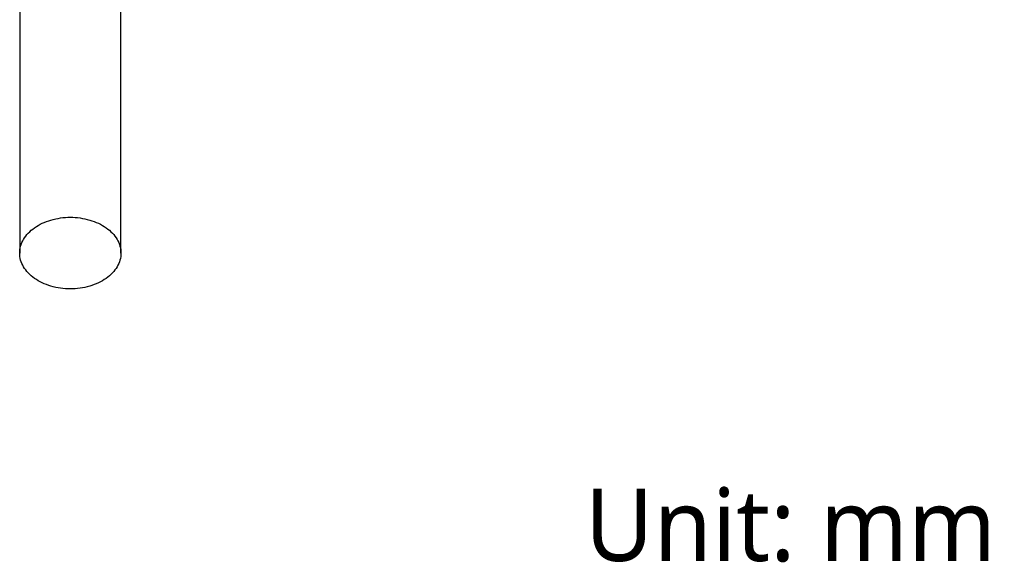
# Model space of a CAD drawing. Extents: x -434 to -60, y 236 to 507.
# Tile 14 of 22: x -128 to -60, y 236 to 273. Entities that reach past the tile are written whole.
import ezdxf

# ---------------------------------------------------------------- set-up
doc = ezdxf.new("R2010")
doc.units = 0
doc.header["$MEASUREMENT"] = 0
doc.layers.get('0').update_dxf_attribs({"linetype": 'CONTINUOUS'})
doc.layers.add('20_ALL_FEATURES', color=7, linetype='CONTINUOUS')
doc.styles.get("Standard").update_dxf_attribs({"font": 'Roboto-Regular.ttf'})

msp = doc.modelspace()

# ---------------------------------------------------------------- linework, layer by layer
at = {"layer": '20_ALL_FEATURES'}
for p, q in [((-128.0766, 279.5415), (-128.0769, 257.1263)), ((-121.0769, 257.1262), (-121.0766, 279.5415))]:
    msp.add_line(p, q, dxfattribs=at)
for points, knots in [([(-128.0769, 257.1263), (-128.0769, 257.2888), (-128.0298, 257.6213), (-127.8234, 258.0933), (-127.4924, 258.5242), (-127.0516, 258.8987), (-126.5183, 259.2044), (-125.7002, 259.5104), (-125.0278, 259.6011), (-124.5769, 259.6011)], [0, 0, 0, 0, 0.1033634, 0.2104799, 0.3242059, 0.446029, 0.5760494, 0.7132088, 1, 1, 1, 1]), ([(-124.5769, 259.6011), (-124.1261, 259.6011), (-123.4537, 259.5104), (-122.6355, 259.2044), (-122.1022, 258.8987), (-121.6614, 258.5242), (-121.3304, 258.0932), (-121.1241, 257.6213), (-121.0769, 257.2887), (-121.0769, 257.1262)], [0, 0, 0, 0, 0.2867906, 0.4239499, 0.5539706, 0.675794, 0.7895203, 0.8966369, 1, 1, 1, 1]), ([(-124.5769, 254.6514), (-125.0278, 254.6514), (-125.7002, 254.7421), (-126.5183, 255.0481), (-127.0516, 255.3538), (-127.4924, 255.7283), (-127.8234, 256.1593), (-128.0298, 256.6312), (-128.0769, 256.9638), (-128.0769, 257.1263)], [0, 0, 0, 0, 0.2867906, 0.4239499, 0.5539706, 0.675794, 0.7895203, 0.8966369, 1, 1, 1, 1]), ([(-121.0769, 257.1262), (-121.0769, 256.9637), (-121.1241, 256.6311), (-121.3304, 256.1592), (-121.6614, 255.7283), (-122.1022, 255.3538), (-122.6355, 255.0481), (-123.4537, 254.7421), (-124.1261, 254.6514), (-124.5769, 254.6514)], [0, 0, 0, 0, 0.1033634, 0.2104799, 0.3242059, 0.446029, 0.5760494, 0.7132088, 1, 1, 1, 1])]:
    msp.add_open_spline(points, degree=3, knots=knots, dxfattribs=at)

# ---------------------------------------------------------------- texts
at = {"insert": (-88.9983, 240.8317), "char_height": 5, "width": 36.828947, "attachment_point": 1}
msp.add_mtext('Unit: mm', dxfattribs=at)

doc.saveas('drawing.dxf')
